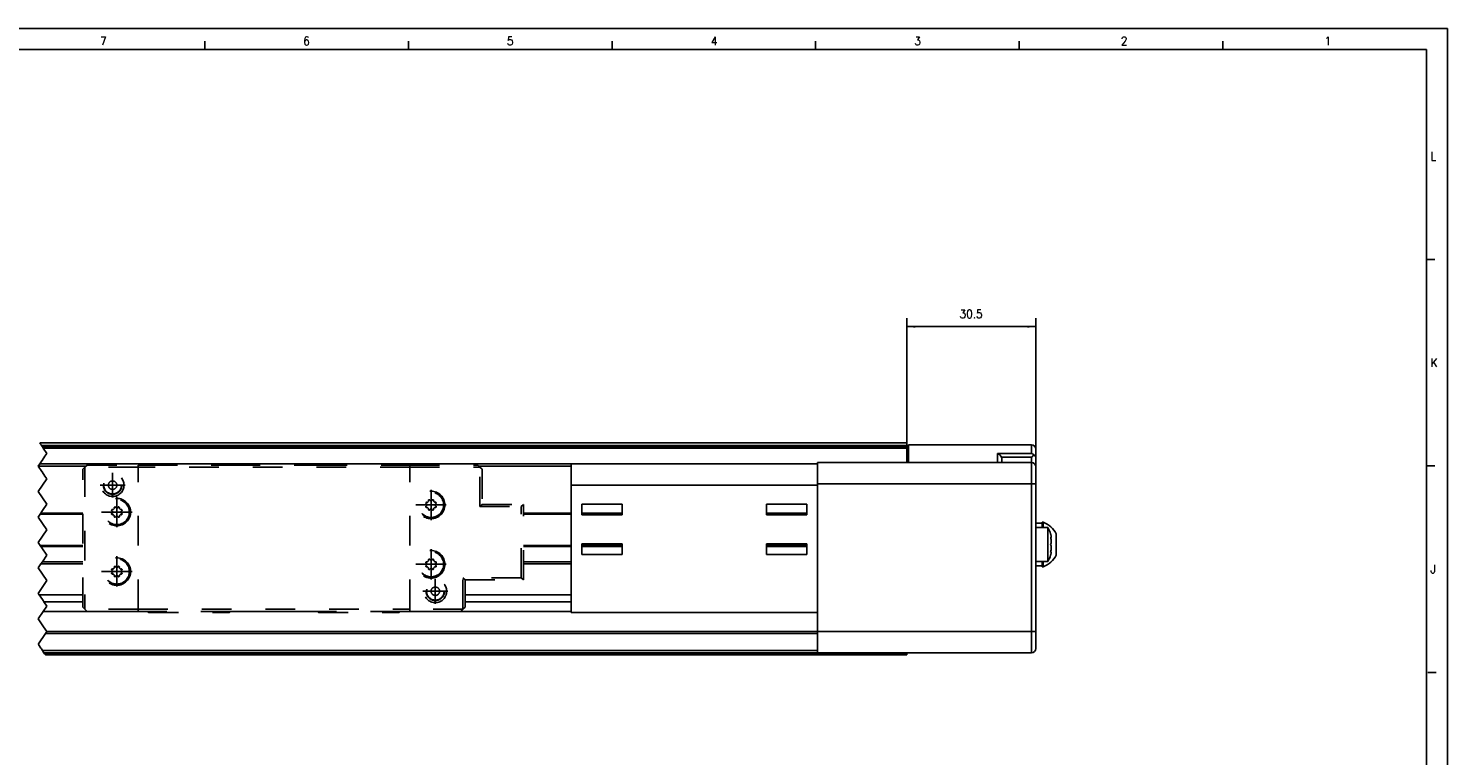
# Model space of a CAD drawing. Header units: inches. Extents: x -235 to 4216, y -109 to 485.
# Tile 19 of 31: x 271 to 605, y 313 to 485. Entities that reach past the tile are written whole.
import ezdxf

# ---------------------------------------------------------------- set-up
doc = ezdxf.new("R2010")
doc.units = ezdxf.units.IN
doc.linetypes.add('DASHED', pattern=[15, 7, -8])
doc.linetypes.add('DOT_CENTER', pattern=[14, 12, -1, 0, -1])
doc.layers.add('1', color=7, linetype='Continuous')
doc.styles.add('CONVERTER_11', font='txt.shx', dxfattribs={"width": 0.9})
doc.dimstyles.new('ME10_DIM_52', dxfattribs={"dimtxt": 2, "dimasz": 2, "dimexe": 2, "dimexo": 0, "dimgap": 2, "dimtad": 1, "dimdsep": 46, "dimtxsty": 'CONVERTER_11', "dimsah": 1, "dimcen": 0.09, "dimclrd": 2, "dimclre": 2, "dimclrt": 2, "dimadec": 0, "dimazin": 0, "dimtfac": 1, "dimtdec": 4, "dimtix": 1, "dimtmove": 0, "dimatfit": 3, "dimfxl": 1, "dimtolj": 1, "dimtzin": 0, "dimarcsym": 0})

# ---------------------------------------------------------------- blocks, each defined once
blk = doc.blocks.new('L-30_CABEZA_1__39', base_point=(283.43, 347.1))
at = {"color": 2, "linetype": 'DASHED'}
for p, q in [((283.43, 380.85), (283.93, 381.35)), ((283.93, 381.35), (284.43, 381.85)), ((296.43, 381.35), (283.93, 381.35)), ((283.93, 381.35), (283.93, 347.85)), ((284.43, 381.85), (296.43, 381.85)), ((296.43, 381.85), (298.68, 381.85)), ((296.43, 381.35), (296.43, 381.85)), ((360.43, 381.35), (296.43, 381.35)), ((296.43, 347.85), (296.43, 381.35)), ((298.93, 382.1), (298.68, 381.85)), ((298.68, 381.85), (318.18, 381.85)), ((298.93, 382.1), (305.37, 382.1)), ((305.37, 382.1), (311.49, 382.1)), ((311.49, 382.1), (317.93, 382.1)), ((318.18, 381.85), (317.93, 382.1)), ((318.18, 381.85), (338.68, 381.85)), ((338.93, 382.1), (338.68, 381.85)), ((338.68, 381.85), (358.18, 381.85)), ((338.93, 382.1), (345.37, 382.1)), ((345.37, 382.1), (351.49, 382.1)), ((351.49, 382.1), (357.93, 382.1)), ((358.18, 381.85), (357.93, 382.1)), ((358.18, 381.85), (360.43, 381.85)), ((360.43, 381.85), (376.43, 381.85)), ((360.43, 381.85), (360.43, 381.35)), ((360.43, 381.35), (376.93, 381.35)), ((360.43, 347.85), (360.43, 381.35)), ((376.43, 381.85), (376.93, 381.35)), ((376.93, 372.04), (376.93, 381.35)), ((377.43, 380.85), (376.93, 381.35)), ((283.43, 348.35), (283.43, 380.85)), ((377.43, 380.85), (377.43, 372.54)), ((290.36, 370.99), (290.27, 371.04)), ((290.41, 371.36), (290.5, 371.34)), ((290.84, 371.67), (290.82, 371.77)), ((290.84, 371.66), (290.84, 371.67)), ((291.14, 371.91), (291.19, 371.82)), ((291.66, 371.82), (291.72, 371.91)), ((292.02, 371.67), (292.01, 371.66)), ((292.04, 371.77), (292.02, 371.67)), ((292.35, 371.34), (292.45, 371.36)), ((292.58, 371.04), (292.49, 370.99)), ((364.36, 372.69), (364.27, 372.74)), ((364.27, 372.16), (364.36, 372.22)), ((364.39, 372.62), (364.39, 372.63)), ((364.39, 372.28), (364.39, 372.29)), ((364.41, 373.06), (364.5, 373.04)), ((364.5, 371.86), (364.41, 371.84)), ((364.84, 373.37), (364.81, 373.47)), ((364.81, 371.43), (364.84, 371.53)), ((364.84, 373.36), (364.84, 373.37)), ((364.84, 371.53), (364.84, 371.55)), ((365.14, 373.61), (365.19, 373.52)), ((365.19, 371.38), (365.14, 371.3)), ((365.66, 373.52), (365.71, 373.61)), ((365.71, 371.3), (365.66, 371.38)), ((366.04, 373.47), (366.01, 373.37)), ((366.01, 373.37), (366.01, 373.36)), ((366.01, 371.55), (366.01, 371.53)), ((366.01, 371.53), (366.04, 371.43)), ((366.35, 373.04), (366.44, 373.06)), ((366.44, 371.84), (366.35, 371.86)), ((366.46, 372.63), (366.46, 372.62)), ((366.46, 372.29), (366.46, 372.28)), ((366.58, 372.74), (366.49, 372.69)), ((366.49, 372.22), (366.58, 372.16)), ((377.43, 372.54), (376.93, 372.04)), ((376.93, 372.04), (386.67, 372.04)), ((377.43, 372.54), (387.17, 372.54)), ((387.17, 372.54), (386.67, 372.04)), ((386.67, 355.27), (386.67, 372.04)), ((387.17, 354.77), (387.17, 372.54)), ((290.27, 370.46), (290.36, 370.52)), ((290.39, 370.92), (290.39, 370.93)), ((290.39, 370.58), (290.39, 370.59)), ((290.5, 370.16), (290.41, 370.14)), ((290.82, 369.73), (290.84, 369.83)), ((290.84, 369.83), (290.84, 369.85)), ((291.19, 369.68), (291.14, 369.6)), ((291.72, 369.6), (291.66, 369.68)), ((292.01, 369.85), (292.02, 369.83)), ((292.02, 369.83), (292.04, 369.73)), ((292.45, 370.14), (292.35, 370.16)), ((292.46, 370.93), (292.46, 370.92)), ((292.46, 370.59), (292.46, 370.58)), ((292.49, 370.52), (292.58, 370.46)), ((290.84, 357.67), (290.81, 357.77)), ((290.84, 357.66), (290.84, 357.67)), ((291.14, 357.91), (291.19, 357.82)), ((291.66, 357.82), (291.71, 357.91)), ((292.04, 357.77), (292.01, 357.67)), ((292.01, 357.67), (292.01, 357.66)), ((364.36, 358.69), (364.27, 358.74)), ((364.27, 358.16), (364.36, 358.22)), ((364.39, 358.62), (364.39, 358.63)), ((364.39, 358.28), (364.39, 358.29)), ((364.41, 359.06), (364.5, 359.04)), ((364.5, 357.86), (364.41, 357.84)), ((364.84, 359.37), (364.81, 359.47)), ((364.84, 359.36), (364.84, 359.37)), ((365.14, 359.61), (365.19, 359.52)), ((365.66, 359.52), (365.71, 359.61)), ((366.04, 359.47), (366.01, 359.37)), ((366.01, 359.37), (366.01, 359.36)), ((366.35, 359.04), (366.44, 359.06)), ((366.44, 357.84), (366.35, 357.86)), ((366.46, 358.63), (366.46, 358.62)), ((366.46, 358.29), (366.46, 358.28)), ((366.58, 358.74), (366.49, 358.69)), ((366.49, 358.22), (366.58, 358.16)), ((290.36, 356.99), (290.27, 357.04)), ((290.27, 356.46), (290.36, 356.52)), ((290.39, 356.92), (290.39, 356.93)), ((290.39, 356.58), (290.39, 356.59)), ((290.41, 357.36), (290.5, 357.34)), ((290.5, 356.16), (290.41, 356.14)), ((290.81, 355.73), (290.84, 355.83)), ((290.84, 355.83), (290.84, 355.85)), ((291.19, 355.68), (291.14, 355.6)), ((291.71, 355.6), (291.66, 355.68)), ((292.01, 355.85), (292.01, 355.83)), ((292.01, 355.83), (292.04, 355.73)), ((292.35, 357.34), (292.44, 357.36)), ((292.44, 356.14), (292.35, 356.16)), ((292.46, 356.93), (292.46, 356.92)), ((292.46, 356.59), (292.46, 356.58)), ((292.58, 357.04), (292.49, 356.99)), ((292.49, 356.52), (292.58, 356.46)), ((364.81, 357.43), (364.84, 357.53)), ((364.84, 357.53), (364.84, 357.55)), ((365.19, 357.38), (365.14, 357.3)), ((365.71, 357.3), (365.66, 357.38)), ((366.01, 357.55), (366.01, 357.53)), ((366.01, 357.53), (366.04, 357.43)), ((386.67, 355.27), (372.93, 355.27)), ((372.93, 355.27), (373.43, 354.77)), ((372.93, 347.85), (372.93, 355.27)), ((373.43, 354.77), (387.17, 354.77)), ((373.43, 348.6), (373.43, 354.77)), ((387.17, 354.77), (386.67, 355.27)), ((283.93, 347.85), (283.43, 348.35)), ((283.93, 347.85), (284.43, 347.35)), ((296.43, 347.85), (283.93, 347.85)), ((296.43, 347.85), (360.43, 347.85)), ((296.43, 347.85), (296.43, 347.35)), ((360.43, 347.85), (360.43, 347.35)), ((372.93, 347.85), (360.43, 347.85)), ((372.93, 347.85), (372.43, 347.35)), ((372.93, 347.85), (373.43, 348.35)), ((373.43, 348.35), (373.43, 348.6)), ((284.43, 347.35), (296.43, 347.35)), ((298.68, 347.35), (296.43, 347.35)), ((298.68, 347.35), (298.93, 347.1)), ((318.18, 347.35), (298.68, 347.35)), ((298.93, 347.1), (317.93, 347.1)), ((317.93, 347.1), (318.18, 347.35)), ((338.68, 347.35), (318.18, 347.35)), ((358.18, 347.35), (338.68, 347.35)), ((338.68, 347.35), (338.93, 347.1)), ((338.93, 347.1), (357.93, 347.1)), ((358.18, 347.35), (357.93, 347.1)), ((360.43, 347.35), (358.18, 347.35)), ((372.43, 347.35), (360.43, 347.35))]:
    blk.add_line(p, q, dxfattribs=at)
for centre, radius in [((290.43, 377.1), 2.68), ((290.43, 377.1), 2.17), ((290.43, 377.1), 2.08), ((290.43, 377.1), 1), ((365.43, 372.45), 3.25), ((365.43, 372.45), 3), ((365.43, 372.45), 2.95), ((291.43, 370.75), 3.25), ((291.43, 370.75), 3), ((291.43, 370.75), 2.95), ((365.43, 358.45), 3.25), ((365.43, 358.45), 3), ((365.43, 358.45), 2.95), ((291.43, 356.75), 3.25), ((291.43, 356.75), 3), ((291.43, 356.75), 2.95), ((366.43, 352.1), 2.68), ((366.43, 352.1), 2.17), ((366.43, 352.1), 2.08), ((366.43, 352.1), 1)]:
    blk.add_circle(centre, radius, dxfattribs=at)
for centre, radius, start, end in [((290.35, 371.17), 0.15, 158.8206, 237.5), ((291.43, 370.75), 1.3, 156.1794, 158.8206), ((290.37, 371.22), 0.15, 135, 156.1794), ((290.37, 371.22), 0.15, 77.5, 135), ((290.32, 370.93), 0.07, 0, 57.5), ((290.52, 371.41), 0.07, 257.5, 324.0478), ((291.43, 370.75), 1.05, 125.9522, 144.0478), ((290.96, 371.8), 0.15, 113.8206, 192.5), ((290.77, 371.66), 0.07, 305.9522, 0), ((291.43, 370.75), 1.3, 111.1794, 113.8206), ((291.01, 371.83), 0.15, 90, 111.1794), ((291.01, 371.83), 0.15, 32.5, 90), ((291.25, 371.86), 0.07, 212.5, 279.0478), ((291.43, 370.75), 1.05, 80.9522, 99.0478), ((291.6, 371.86), 0.07, 260.9522, 327.5), ((291.84, 371.83), 0.15, 68.8206, 147.5), ((291.43, 370.75), 1.3, 66.1794, 68.8206), ((291.89, 371.8), 0.15, 45, 66.1794), ((291.89, 371.8), 0.15, 347.5, 45), ((292.08, 371.66), 0.07, 180, 234.0478), ((291.43, 370.75), 1.05, 35.9522, 54.0478), ((292.33, 371.41), 0.07, 215.9522, 282.5), ((292.48, 371.22), 0.15, 23.8206, 102.5), ((292.53, 370.93), 0.07, 122.5, 180), ((292.5, 371.17), 0.15, 302.5, 0), ((291.43, 370.75), 1.3, 21.1794, 23.8206), ((292.5, 371.17), 0.15, 0, 21.1794), ((364.35, 372.87), 0.15, 158.8206, 237.5), ((364.35, 372.04), 0.15, 122.5, 180), ((364.35, 372.04), 0.15, 180, 201.1794), ((365.43, 372.45), 1.3, 156.1794, 158.8206), ((365.43, 372.45), 1.3, 201.1794, 203.8206), ((364.37, 372.92), 0.15, 135, 156.1794), ((364.37, 371.99), 0.15, 203.8206, 282.5), ((364.37, 372.92), 0.15, 77.5, 135), ((364.32, 372.63), 0.07, 0, 57.5), ((364.32, 372.28), 0.07, 302.5, 0), ((365.43, 372.45), 1.05, 170.9522, 189.0478), ((364.52, 373.11), 0.07, 257.5, 324.0478), ((364.52, 371.8), 0.07, 35.9522, 102.5), ((365.43, 372.45), 1.05, 125.9522, 144.0478), ((365.43, 372.45), 1.05, 215.9522, 234.0478), ((364.96, 373.5), 0.15, 113.8206, 192.5), ((364.77, 373.36), 0.07, 305.9522, 0), ((364.77, 371.55), 0.07, 360, 54.0478), ((364.96, 371.4), 0.15, 167.5, 225), ((364.96, 371.4), 0.15, 225, 246.1794), ((365.43, 372.45), 1.3, 111.1794, 113.8206), ((365.43, 372.45), 1.3, 246.1794, 248.8206), ((365.01, 373.53), 0.15, 90, 111.1794), ((365.01, 371.38), 0.15, 248.8206, 327.5), ((365.01, 373.53), 0.15, 32.5, 90), ((365.25, 373.56), 0.07, 212.5, 279.0478), ((365.25, 371.35), 0.07, 80.9522, 147.5), ((365.43, 372.45), 1.05, 80.9522, 99.0478), ((365.43, 372.45), 1.05, 260.9522, 279.0478), ((365.6, 373.56), 0.07, 260.9522, 327.5), ((365.6, 371.35), 0.07, 32.5, 99.0478), ((365.84, 373.53), 0.15, 68.8206, 147.5), ((365.84, 371.38), 0.15, 212.5, 270), ((365.84, 371.38), 0.15, 270, 291.1794), ((365.43, 372.45), 1.3, 66.1794, 68.8206), ((365.43, 372.45), 1.3, 291.1794, 293.8206), ((365.89, 373.5), 0.15, 45, 66.1794), ((365.89, 371.4), 0.15, 293.8206, 12.5), ((365.89, 373.5), 0.15, 347.5, 45), ((366.08, 373.36), 0.07, 180, 234.0478), ((366.08, 371.55), 0.07, 125.9522, 180), ((365.43, 372.45), 1.05, 35.9522, 54.0478), ((365.43, 372.45), 1.05, 305.9522, 324.0478), ((366.33, 373.11), 0.07, 215.9522, 282.5), ((366.33, 371.8), 0.07, 77.5, 144.0478), ((366.48, 372.92), 0.15, 23.8206, 102.5), ((366.48, 371.99), 0.15, 257.5, 315), ((366.53, 372.63), 0.07, 122.5, 180), ((365.43, 372.45), 1.05, 350.9522, 9.0478), ((366.53, 372.28), 0.07, 180, 237.5), ((366.5, 372.87), 0.15, 302.5, 360), ((366.5, 372.04), 0.15, 338.8206, 57.5), ((366.48, 371.99), 0.15, 315, 336.1794), ((365.43, 372.45), 1.3, 21.1794, 23.8206), ((365.43, 372.45), 1.3, 336.1794, 338.8206), ((366.5, 372.87), 0.15, 360, 21.1794), ((290.35, 370.34), 0.15, 122.5, 180), ((290.35, 370.34), 0.15, 180, 201.1794), ((291.43, 370.75), 1.3, 201.1794, 203.8206), ((290.37, 370.29), 0.15, 203.8206, 282.5), ((290.32, 370.58), 0.07, 302.5, 0), ((291.43, 370.75), 1.05, 170.9522, 189.0478), ((290.52, 370.1), 0.07, 35.9522, 102.5), ((291.43, 370.75), 1.05, 215.9522, 234.0478), ((290.77, 369.85), 0.07, 360, 54.0478), ((290.96, 369.7), 0.15, 167.5, 225), ((290.96, 369.7), 0.15, 225, 246.1794), ((291.43, 370.75), 1.3, 246.1794, 248.8206), ((291.01, 369.68), 0.15, 248.8206, 327.5), ((291.25, 369.65), 0.07, 80.9522, 147.5), ((291.43, 370.75), 1.05, 260.9522, 279.0478), ((291.6, 369.65), 0.07, 32.5, 99.0478), ((291.84, 369.68), 0.15, 212.5, 270), ((291.84, 369.68), 0.15, 270, 291.1794), ((291.43, 370.75), 1.3, 291.1794, 293.8206), ((291.89, 369.7), 0.15, 293.8206, 12.5), ((292.08, 369.85), 0.07, 125.9522, 180), ((291.43, 370.75), 1.05, 305.9522, 324.0478), ((292.33, 370.1), 0.07, 77.5, 144.0478), ((292.48, 370.29), 0.15, 257.5, 315), ((291.43, 370.75), 1.05, 350.9522, 9.0478), ((292.53, 370.58), 0.07, 180, 237.5), ((292.5, 370.34), 0.15, 338.8206, 57.5), ((292.48, 370.29), 0.15, 315, 336.1794), ((291.43, 370.75), 1.3, 336.1794, 338.8206), ((290.96, 357.8), 0.15, 113.8206, 192.5), ((290.77, 357.66), 0.07, 305.9522, 0), ((291.43, 356.75), 1.3, 111.1794, 113.8206), ((291.01, 357.83), 0.15, 90, 111.1794), ((291.01, 357.83), 0.15, 32.5, 90), ((291.25, 357.86), 0.07, 212.5, 279.0478), ((291.43, 356.75), 1.05, 80.9522, 99.0478), ((291.6, 357.86), 0.07, 260.9522, 327.5), ((291.84, 357.83), 0.15, 68.8206, 147.5), ((291.43, 356.75), 1.3, 66.1794, 68.8206), ((291.89, 357.8), 0.15, 45, 66.1794), ((291.89, 357.8), 0.15, 347.5, 45), ((292.08, 357.66), 0.07, 180, 234.0478), ((364.35, 358.87), 0.15, 158.8206, 237.5), ((364.35, 358.04), 0.15, 122.5, 180), ((364.35, 358.04), 0.15, 180, 201.1794), ((365.43, 358.45), 1.3, 156.1794, 158.8206), ((365.43, 358.45), 1.3, 201.1794, 203.8206), ((364.37, 358.92), 0.15, 135, 156.1794), ((364.37, 357.99), 0.15, 203.8206, 282.5), ((364.37, 358.92), 0.15, 77.5, 135), ((364.32, 358.63), 0.07, 0, 57.5), ((364.32, 358.28), 0.07, 302.5, 0), ((365.43, 358.45), 1.05, 170.9522, 189.0478), ((364.52, 359.11), 0.07, 257.5, 324.0478), ((364.52, 357.8), 0.07, 35.9522, 102.5), ((365.43, 358.45), 1.05, 125.9522, 144.0478), ((365.43, 358.45), 1.05, 215.9522, 234.0478), ((364.96, 359.5), 0.15, 113.8206, 192.5), ((364.77, 359.36), 0.07, 305.9522, 0), ((365.43, 358.45), 1.3, 111.1794, 113.8206), ((365.01, 359.53), 0.15, 90, 111.1794), ((365.01, 359.53), 0.15, 32.5, 90), ((365.25, 359.56), 0.07, 212.5, 279.0478), ((365.43, 358.45), 1.05, 80.9522, 99.0478), ((365.6, 359.56), 0.07, 260.9522, 327.5), ((365.84, 359.53), 0.15, 68.8206, 147.5), ((365.43, 358.45), 1.3, 66.1794, 68.8206), ((365.89, 359.5), 0.15, 45, 66.1794), ((365.89, 359.5), 0.15, 347.5, 45), ((366.08, 359.36), 0.07, 180, 234.0478), ((365.43, 358.45), 1.05, 35.9522, 54.0478), ((365.43, 358.45), 1.05, 305.9522, 324.0478), ((366.33, 359.11), 0.07, 215.9522, 282.5), ((366.33, 357.8), 0.07, 77.5, 144.0478), ((366.48, 358.92), 0.15, 23.8206, 102.5), ((366.48, 357.99), 0.15, 257.5, 315), ((366.53, 358.63), 0.07, 122.5, 180), ((365.43, 358.45), 1.05, 350.9522, 9.0478), ((366.53, 358.28), 0.07, 180, 237.5), ((366.5, 358.87), 0.15, 302.5, 360), ((366.5, 358.04), 0.15, 338.8206, 57.5), ((366.48, 357.99), 0.15, 315, 336.1794), ((365.43, 358.45), 1.3, 21.1794, 23.8206), ((365.43, 358.45), 1.3, 336.1794, 338.8206), ((366.5, 358.87), 0.15, 360, 21.1794), ((290.35, 357.17), 0.15, 158.8206, 237.5), ((290.35, 356.34), 0.15, 122.5, 180), ((290.35, 356.34), 0.15, 180, 201.1794), ((291.43, 356.75), 1.3, 156.1794, 158.8206), ((291.43, 356.75), 1.3, 201.1794, 203.8206), ((290.37, 357.22), 0.15, 135, 156.1794), ((290.37, 356.29), 0.15, 203.8206, 282.5), ((290.37, 357.22), 0.15, 77.5, 135), ((290.32, 356.93), 0.07, 0, 57.5), ((290.32, 356.58), 0.07, 302.5, 0), ((291.43, 356.75), 1.05, 170.9522, 189.0478), ((290.52, 357.41), 0.07, 257.5, 324.0478), ((290.52, 356.1), 0.07, 35.9522, 102.5), ((291.43, 356.75), 1.05, 125.9522, 144.0478), ((291.43, 356.75), 1.05, 215.9522, 234.0478), ((290.77, 355.85), 0.07, 360, 54.0478), ((290.96, 355.7), 0.15, 167.5, 225), ((290.96, 355.7), 0.15, 225, 246.1794), ((291.43, 356.75), 1.3, 246.1794, 248.8206), ((291.01, 355.68), 0.15, 248.8206, 327.5), ((291.25, 355.65), 0.07, 80.9522, 147.5), ((291.43, 356.75), 1.05, 260.9522, 279.0478), ((291.6, 355.65), 0.07, 32.5, 99.0478), ((291.84, 355.68), 0.15, 212.5, 270), ((291.84, 355.68), 0.15, 270, 291.1794), ((291.43, 356.75), 1.3, 291.1794, 293.8206), ((291.89, 355.7), 0.15, 293.8206, 12.5), ((292.08, 355.85), 0.07, 125.9522, 180), ((291.43, 356.75), 1.05, 35.9522, 54.0478), ((291.43, 356.75), 1.05, 305.9522, 324.0478), ((292.33, 357.41), 0.07, 215.9522, 282.5), ((292.33, 356.1), 0.07, 77.5, 144.0478), ((292.48, 357.22), 0.15, 23.8206, 102.5), ((292.48, 356.29), 0.15, 257.5, 315), ((292.53, 356.93), 0.07, 122.5, 180), ((291.43, 356.75), 1.05, 350.9522, 9.0478), ((292.53, 356.58), 0.07, 180, 237.5), ((292.5, 357.17), 0.15, 302.5, 0), ((292.5, 356.34), 0.15, 338.8206, 57.5), ((292.48, 356.29), 0.15, 315, 336.1794), ((291.43, 356.75), 1.3, 21.1794, 23.8206), ((291.43, 356.75), 1.3, 336.1794, 338.8206), ((292.5, 357.17), 0.15, 0, 21.1794), ((364.77, 357.55), 0.07, 360, 54.0478), ((364.96, 357.4), 0.15, 167.5, 225), ((364.96, 357.4), 0.15, 225, 246.1794), ((365.43, 358.45), 1.3, 246.1794, 248.8206), ((365.01, 357.38), 0.15, 248.8206, 327.5), ((365.25, 357.35), 0.07, 80.9522, 147.5), ((365.43, 358.45), 1.05, 260.9522, 279.0478), ((365.6, 357.35), 0.07, 32.5, 99.0478), ((365.84, 357.38), 0.15, 212.5, 270), ((365.84, 357.38), 0.15, 270, 291.1794), ((365.43, 358.45), 1.3, 291.1794, 293.8206), ((365.89, 357.4), 0.15, 293.8206, 12.5), ((366.08, 357.55), 0.07, 125.9522, 180)]:
    blk.add_arc(centre, radius, start, end, dxfattribs=at)
at = {"layer": '1', "color": 2, "linetype": 'DOT_CENTER'}
for p, q in [((290.43, 380.05), (290.43, 374.16)), ((290.43, 378.2), (290.43, 376)), ((293.37, 377.1), (287.48, 377.1)), ((291.53, 377.1), (289.33, 377.1)), ((291.43, 374.33), (291.43, 367.18)), ((365.43, 376.03), (365.43, 368.88)), ((369, 372.45), (361.85, 372.45)), ((295, 370.75), (287.85, 370.75)), ((365.43, 362.03), (365.43, 354.88)), ((291.43, 360.33), (291.43, 353.18)), ((369, 358.45), (361.85, 358.45)), ((295, 356.75), (287.85, 356.75)), ((366.43, 355.05), (366.43, 349.16)), ((369.37, 352.1), (363.48, 352.1))]:
    blk.add_line(p, q, dxfattribs=at)
blk = doc.blocks.new('L-30_PERFIL__41', base_point=(-101.63, 337.1))
at = {"color": 12, "linetype": 'Continuous'}
for p, q in [((273.27, 387.09), (273.26, 387.1)), ((273.43, 386.85), (273.27, 387.09)), ((273.46, 386.8), (273.43, 386.85)), ((273.59, 386.6), (273.46, 386.8)), ((273.67, 386.48), (273.59, 386.6)), ((273.67, 386.48), (273.89, 386.16)), ((274.11, 385.83), (273.89, 386.16)), ((274.93, 384.6), (274.11, 385.83)), ((274.5, 383.95), (274.93, 384.6)), ((273.26, 382.1), (272.93, 381.6)), ((273.76, 380.35), (272.93, 381.6)), ((273.26, 382.1), (273.27, 382.12)), ((273.27, 382.12), (273.76, 382.85)), ((273.82, 382.94), (273.76, 382.85)), ((273.82, 382.94), (274.5, 383.95)), ((272.93, 375.6), (274.93, 378.6)), ((273.82, 380.27), (273.76, 380.35)), ((274.49, 379.25), (273.82, 380.27)), ((274.93, 378.6), (274.49, 379.25)), ((274.93, 372.6), (272.93, 375.6)), ((273.78, 370.88), (273.95, 371.13)), ((273.95, 371.13), (274.93, 372.6)), ((272.93, 369.6), (273.38, 370.29)), ((274.93, 366.6), (272.93, 369.6)), ((273.38, 370.29), (273.55, 370.54)), ((273.55, 370.54), (273.78, 370.88)), ((272.93, 363.6), (274.93, 366.6)), ((273.38, 362.92), (272.93, 363.6)), ((273.55, 362.67), (273.38, 362.92)), ((273.78, 362.32), (273.55, 362.67)), ((273.93, 362.09), (273.78, 362.32)), ((273.95, 362.07), (273.93, 362.09)), ((274.75, 360.87), (273.95, 362.07)), ((272.93, 357.6), (273.55, 358.54)), ((273.55, 358.54), (273.89, 359.04)), ((273.89, 359.04), (274.93, 360.6)), ((274.93, 360.6), (274.75, 360.87)), ((274.93, 354.6), (272.93, 357.6)), ((272.93, 351.6), (274.93, 354.6)), ((273.14, 351.28), (272.93, 351.6)), ((273.14, 351.28), (273.9, 350.15)), ((273.9, 350.15), (274.07, 349.88)), ((274.26, 349.61), (274.07, 349.88)), ((274.07, 347.32), (274.93, 348.6)), ((274.93, 348.6), (274.26, 349.61)), ((272.93, 345.6), (274.05, 347.29)), ((274.02, 343.96), (272.93, 345.6)), ((274.05, 347.29), (274.07, 347.32)), ((272.98, 339.67), (274.64, 342.17)), ((274.69, 342.96), (274.02, 343.96)), ((274.93, 342.6), (274.64, 342.17)), ((274.93, 342.6), (274.69, 342.96)), ((272.98, 339.67), (272.93, 339.6)), ((272.93, 339.6), (272.99, 339.51)), ((273.55, 338.67), (272.99, 339.51)), ((273.66, 338.51), (273.55, 338.67)), ((273.93, 338.1), (273.66, 338.51)), ((273.93, 338.1), (274.09, 337.85)), ((274.09, 337.85), (274.26, 337.6)), ((274.43, 337.35), (274.26, 337.6)), ((274.43, 337.35), (274.59, 337.1))]:
    blk.add_line(p, q, dxfattribs=at)
at = {"color": 7, "linetype": 'Continuous'}
for p, q in [((477.43, 387.1), (273.26, 387.1)), ((273.27, 387.09), (477.43, 387.09)), ((477.43, 386.48), (273.67, 386.48)), ((273.89, 386.16), (477.43, 386.16)), ((477.43, 385.83), (274.11, 385.83)), ((477.43, 387.1), (477.43, 387.09)), ((477.43, 387.09), (477.43, 386.48)), ((477.43, 386.48), (477.43, 386.16)), ((477.43, 386.16), (477.43, 386.11)), ((477.83, 386.11), (477.43, 386.11)), ((477.43, 386.11), (477.43, 385.83)), ((477.43, 385.83), (477.43, 382.41)), ((477.83, 386.11), (477.83, 386.61)), ((506.83, 386.61), (477.83, 386.61)), ((477.83, 382.41), (477.83, 386.11)), ((498.83, 382.41), (498.83, 384.6)), ((498.83, 384.6), (506.83, 384.6)), ((506.83, 384.6), (506.83, 386.61)), ((507.83, 383.67), (507.83, 385.61)), ((272.93, 381.6), (284.18, 381.6)), ((273.26, 382.1), (298.93, 382.1)), ((456.43, 382.12), (273.27, 382.12)), ((357.93, 382.1), (398.43, 382.1)), ((376.68, 381.6), (398.43, 381.6)), ((398.43, 382.1), (398.43, 381.6)), ((398.43, 382.1), (456.43, 382.1)), ((398.43, 381.6), (398.43, 377.1)), ((456.43, 382.41), (456.43, 382.1)), ((477.83, 382.41), (456.43, 382.41)), ((456.43, 382.1), (456.43, 377.41)), ((498.83, 382.41), (477.83, 382.41)), ((506.83, 382.41), (498.83, 382.41)), ((499.76, 383.67), (506.83, 383.67)), ((499.83, 382.41), (499.83, 383.28)), ((506.83, 383.67), (506.83, 382.41)), ((506.83, 382.41), (506.83, 377.41)), ((507.83, 383.67), (507.83, 381.41)), ((507.83, 381.41), (507.83, 377.41)), ((398.43, 377.1), (456.43, 377.1)), ((398.43, 377.1), (398.43, 370.54)), ((456.43, 377.41), (456.43, 377.1)), ((506.83, 377.41), (456.43, 377.41)), ((456.43, 377.1), (456.43, 347.1)), ((506.83, 377.41), (507.83, 377.41)), ((506.83, 377.41), (506.83, 342.61)), ((507.83, 377.41), (507.83, 368.11)), ((410.43, 372.6), (400.93, 372.6)), ((400.93, 372.6), (400.93, 370.54)), ((410.43, 372.6), (410.43, 370.1)), ((453.93, 372.6), (444.43, 372.6)), ((444.43, 372.6), (444.43, 370.1)), ((453.93, 370.54), (453.93, 372.6)), ((273.38, 370.29), (283.43, 370.29)), ((283.43, 370.54), (273.55, 370.54)), ((398.43, 370.54), (387.17, 370.54)), ((387.17, 370.29), (398.43, 370.29)), ((398.43, 370.54), (398.43, 362.67)), ((400.93, 370.1), (400.93, 370.54)), ((410.43, 370.54), (400.93, 370.54)), ((400.93, 370.29), (410.43, 370.29)), ((400.93, 370.1), (410.43, 370.1)), ((453.93, 370.54), (444.43, 370.54)), ((444.43, 370.29), (453.93, 370.29)), ((444.43, 370.1), (453.93, 370.1)), ((453.93, 370.1), (453.93, 370.54)), ((509.33, 368.11), (507.83, 368.11)), ((507.83, 368.11), (507.83, 367.11)), ((509.33, 368.36), (509.58, 368.36)), ((509.33, 368.11), (509.33, 368.36)), ((509.33, 367.11), (509.33, 368.11)), ((509.58, 367.11), (509.58, 368.36)), ((510.66, 367.11), (507.83, 367.11)), ((507.83, 367.11), (507.83, 359.11)), ((510.66, 359.11), (510.66, 367.11)), ((511.35, 364.81), (511.43, 364.8)), ((512.63, 360.61), (512.63, 365.61)), ((273.38, 362.92), (283.43, 362.92)), ((273.55, 362.67), (283.43, 362.67)), ((387.17, 362.92), (398.43, 362.92)), ((387.17, 362.67), (398.43, 362.67)), ((398.43, 362.67), (398.43, 359.04)), ((400.93, 363.3), (400.93, 362.67)), ((402.93, 363.3), (400.93, 363.3)), ((400.93, 362.92), (410.43, 362.92)), ((400.93, 362.67), (410.43, 362.67)), ((400.93, 362.67), (400.93, 360.8)), ((410.43, 363.3), (402.93, 363.3)), ((402.93, 363.3), (402.93, 362.92)), ((410.43, 360.8), (410.43, 363.3)), ((444.43, 363.3), (444.43, 360.8)), ((451.93, 363.3), (444.43, 363.3)), ((444.43, 362.92), (453.93, 362.92)), ((444.43, 362.67), (453.93, 362.67)), ((451.93, 362.92), (451.93, 363.3)), ((453.93, 363.3), (451.93, 363.3)), ((453.93, 362.67), (453.93, 363.3)), ((453.93, 360.8), (453.93, 362.67)), ((511.35, 361.41), (511.43, 361.41)), ((273.55, 358.54), (283.43, 358.54)), ((283.43, 359.04), (273.89, 359.04)), ((398.43, 359.04), (387.17, 359.04)), ((387.17, 358.54), (398.43, 358.54)), ((398.43, 359.04), (398.43, 347.1)), ((400.93, 360.8), (410.43, 360.8)), ((444.43, 360.8), (453.93, 360.8)), ((507.83, 359.11), (507.83, 358.11)), ((510.66, 359.11), (507.83, 359.11)), ((509.33, 358.11), (507.83, 358.11)), ((507.83, 358.11), (507.83, 342.61)), ((509.33, 358.11), (509.33, 359.11)), ((509.33, 357.86), (509.33, 358.11)), ((509.33, 357.86), (509.58, 357.86)), ((509.58, 357.86), (509.58, 359.11)), ((283.43, 351.28), (273.14, 351.28)), ((398.43, 351.28), (373.43, 351.28)), ((274.26, 349.61), (283.43, 349.61)), ((373.43, 349.61), (398.43, 349.61)), ((274.05, 347.29), (298.74, 347.29)), ((298.71, 347.32), (274.07, 347.32)), ((358.11, 347.29), (398.43, 347.29)), ((398.43, 347.31), (358.13, 347.31)), ((398.43, 347.32), (358.15, 347.32)), ((456.43, 347.1), (398.43, 347.1)), ((456.43, 347.1), (456.43, 342.61)), ((456.43, 342.17), (274.64, 342.17)), ((274.93, 342.6), (456.43, 342.61)), ((456.43, 342.61), (456.43, 337.61)), ((456.43, 342.61), (477.03, 342.61)), ((506.83, 342.61), (477.03, 342.61)), ((506.83, 342.61), (506.83, 338.61)), ((507.83, 342.61), (507.83, 338.61)), ((456.43, 338.1), (273.93, 338.1)), ((274.26, 337.6), (350.78, 337.6)), ((350.78, 337.6), (353.93, 337.6)), ((353.93, 337.6), (357.08, 337.6)), ((357.08, 337.6), (388.05, 337.6)), ((388.05, 337.6), (390.93, 337.6)), ((390.93, 337.6), (393.8, 337.6)), ((393.8, 337.6), (394.73, 337.6)), ((394.73, 337.6), (402.73, 337.6)), ((402.73, 337.6), (454.73, 337.6)), ((454.73, 337.6), (456.43, 337.61)), ((456.43, 337.61), (477.43, 337.6)), ((498.83, 337.61), (477.43, 337.6)), ((477.43, 337.6), (477.43, 337.35)), ((498.83, 337.61), (506.83, 337.61)), ((477.43, 337.35), (274.43, 337.35)), ((274.59, 337.1), (343.73, 337.1)), ((343.73, 337.1), (348.73, 337.1)), ((348.73, 337.1), (394.73, 337.1)), ((394.73, 337.1), (402.73, 337.1)), ((402.73, 337.1), (457.95, 337.1)), ((457.95, 337.1), (477.43, 337.1)), ((477.43, 337.1), (477.43, 337.35))]:
    blk.add_line(p, q, dxfattribs=at)
at = {"color": 2, "linetype": 'DASHED'}
for p, q in [((298.93, 382.1), (305.37, 382.1)), ((305.37, 382.1), (311.49, 382.1)), ((311.49, 382.1), (317.93, 382.1)), ((317.93, 382.1), (338.93, 382.1)), ((338.93, 382.1), (345.37, 382.1)), ((345.37, 382.1), (351.49, 382.1)), ((351.49, 382.1), (357.93, 382.1)), ((318.11, 347.29), (325.18, 347.29)), ((325.18, 347.32), (318.15, 347.32)), ((338.71, 347.32), (325.18, 347.32)), ((325.18, 347.3), (325.18, 347.32)), ((338.73, 347.31), (325.18, 347.3)), ((325.18, 347.3), (325.18, 347.29)), ((325.18, 347.29), (338.74, 347.29))]:
    blk.add_line(p, q, dxfattribs=at)
at = {"color": 7, "linetype": 'Continuous'}
for centre, radius, start, end in [((498.3, 383.14), 1.55, 19.9229, 70.0771), ((506.83, 385.61), 1, 360, 90), ((506.28, 383.15), 1.55, 44.407, 69.4869), ((498.69, 383.28), 1.14, 359.9562, 19.8791), ((506.83, 381.41), 1, 0, 90), ((507.61, 363.11), 5.61, 26.4789, 69.443), ((503.73, 363.11), 8, 18.21, 30), ((507.61, 363.11), 5.61, 290.557, 333.5211), ((503.73, 363.11), 8, 330, 341.79), ((506.83, 338.61), 1, 270, 360)]:
    blk.add_arc(centre, radius, start, end, dxfattribs=at)
for points, knots in [([(506.83, 383.67), (506.92, 383.76), (507.11, 383.95), (507.3, 384.14), (507.39, 384.23)], [0, 0, 0, 0, 0.4092138, 0.7984696, 0.7984696, 0.7984696, 0.7984696]), ([(507.39, 384.23), (507.52, 384.16), (507.75, 384.03), (507.8, 383.78), (507.83, 383.67)], [0, 0, 0, 0, 0.4154941, 0.743563, 0.743563, 0.743563, 0.743563]), ([(511.43, 364.8), (511.45, 364.81), (511.49, 364.84), (511.48, 364.95), (511.47, 365.11), (511.41, 365.34), (511.36, 365.51), (511.33, 365.61)], [0, 0, 0, 0, 0.0491061, 0.1355308, 0.3017535, 0.5380953, 0.8393761, 0.8393761, 0.8393761, 0.8393761]), ([(511.35, 364.81), (511.34, 364.82), (511.34, 364.84), (511.33, 364.86), (511.33, 364.87)], [0, 0, 0, 0, 0.03467444, 0.06933502, 0.06933502, 0.06933502, 0.06933502]), ([(511.33, 364.87), (511.35, 364.85), (511.38, 364.82), (511.42, 364.81), (511.43, 364.8)], [0, 0, 0, 0, 0.0892346, 0.1292839, 0.1292839, 0.1292839, 0.1292839]), ([(511.33, 363.11), (511.37, 363.21), (511.47, 363.45), (511.49, 363.87), (511.46, 364.33), (511.39, 364.65), (511.35, 364.81)], [0, 0, 0, 0, 0.341208, 0.774439, 1.240219, 1.735432, 1.735432, 1.735432, 1.735432]), ([(511.33, 361.34), (511.37, 361.51), (511.46, 361.84), (511.49, 362.33), (511.47, 362.76), (511.37, 363), (511.33, 363.11)], [0, 0, 0, 0, 0.530838, 1.030441, 1.463504, 1.804594, 1.804594, 1.804594, 1.804594]), ([(511.33, 360.61), (511.36, 360.7), (511.41, 360.87), (511.47, 361.1), (511.48, 361.26), (511.49, 361.37), (511.45, 361.4), (511.43, 361.41)], [0, 0, 0, 0, 0.3013628, 0.5377453, 0.703964, 0.7903044, 0.8393832, 0.8393832, 0.8393832, 0.8393832]), ([(511.43, 361.41), (511.42, 361.41), (511.38, 361.39), (511.35, 361.36), (511.33, 361.34)], [0, 0, 0, 0, 0.040054, 0.1292924, 0.1292924, 0.1292924, 0.1292924]), ([(506.83, 342.61), (506.89, 342.61), (507.01, 342.61), (507.2, 342.61), (507.37, 342.61), (507.52, 342.61), (507.65, 342.61), (507.74, 342.61), (507.79, 342.61), (507.82, 342.61), (507.83, 342.61)], [0, 0, 0, 0, 0.187366, 0.368095, 0.549009, 0.707107, 0.835816, 0.929788, 0.964894, 1, 1, 1, 1]), ([(506.83, 337.61), (506.83, 337.61), (506.83, 337.61), (506.83, 337.62), (506.83, 337.64), (506.83, 337.68), (506.83, 337.75), (506.83, 337.85), (506.83, 337.99), (506.83, 338.17), (506.83, 338.38), (506.83, 338.53), (506.83, 338.61)], [0, 0, 0, 0, 0.001623, 0.012981, 0.027193, 0.055964, 0.130045, 0.236761, 0.377127, 0.551484, 0.759487, 1, 1, 1, 1])]:
    blk.add_open_spline(points, degree=3, knots=knots, dxfattribs=at)
blk = doc.blocks.new('L-30__42', base_point=(-101.63, 337.1))
for name, p in [('L-30_PERFIL__41', (-101.63, 337.1)), ('L-30_CABEZA_1__39', (283.43, 347.1))]:
    blk.add_blockref(name, p)
blk = doc.blocks.new('*D97')
at = {"layer": '1', "color": 2, "linetype": 'Continuous'}
for p, q in [((477.43, 387.1), (477.43, 416.47)), ((507.83, 414.47), (477.43, 414.47)), ((507.83, 385.61), (507.83, 416.47))]:
    blk.add_line(p, q, dxfattribs=at)
at = {"layer": '1', "color": 2}
for points in [[(479.43, 414.74), (479.43, 414.21), (477.43, 414.47)], [(505.83, 414.21), (505.83, 414.74), (507.83, 414.47)]]:
    blk.add_solid(points, dxfattribs=at)
at = {"layer": '1', "color": 2, "insert": (489.9, 416.47), "char_height": 2, "attachment_point": 7, "rotation": 0.0001, "line_spacing_factor": 0.60024, "style": 'CONVERTER_11'}
blk.add_mtext('30.5', dxfattribs=at)
blk = doc.blocks.new('Marco_a1', base_point=(184.81, 187.78))
at = {"layer": '1', "color": 2, "linetype": 'Continuous'}
for p, q in [((604.81, 484.78), (-235.19, 484.78)), ((604.81, -109.22), (604.81, 484.78)), ((312.17, 481.78), (312.17, 479.78)), ((360.11, 481.78), (360.11, 479.78)), ((408.05, 481.78), (408.05, 479.78)), ((455.99, 481.78), (455.99, 479.78)), ((503.93, 481.78), (503.93, 479.78)), ((551.87, 481.78), (551.87, 479.78)), ((601.81, 430.31), (599.81, 430.31)), ((601.81, 381.65), (599.81, 381.65)), ((602.13, 332.98), (600.13, 332.98))]:
    blk.add_line(p, q, dxfattribs=at)
at = {"layer": '1', "color": 7, "linetype": 'Continuous'}
for p, q in [((599.81, 479.78), (-215.19, 479.78)), ((599.81, -104.22), (599.81, 479.78))]:
    blk.add_line(p, q, dxfattribs=at)
at = {"layer": '1', "color": 2, "char_height": 2, "attachment_point": 4, "line_spacing_factor": 1.20048, "style": 'CONVERTER_11'}
for s, insert in [('7', (287.47, 481.8)), ('6', (335.32, 481.8)), ('5', (383.3, 481.8)), ('4', (431.31, 481.8)), ('3', (479.24, 481.8)), ('2', (527.9, 481.8)), ('1', (575.84, 481.8)), ('L', (600.81, 454.65)), ('K', (600.81, 405.98)), ('J', (600.81, 357.31))]:
    blk.add_mtext(s, dxfattribs=dict(at, insert=insert))
blk = doc.blocks.new('Top', base_point=(184.81, 187.78))
blk.add_blockref('Marco_a1', (184.81, 187.78))
blk = doc.blocks.new('_dummy_frame__45', base_point=(-235.19, -174.57))
blk.add_blockref('Top', (184.81, 187.78))
blk = doc.blocks.new('_dummy_frame__46', base_point=(-346.5, -309.51))
at = {"layer": '1'}
blk.add_blockref('_dummy_frame__45', (-235.19, -174.57), dxfattribs=at)
blk = doc.blocks.new('E', base_point=(273, 362.101))
blk.add_blockref('L-30__42', (-101.634, 337.1))
at = {"layer": '1'}
dim = blk.add_linear_dim(base=(507.827, 414.473), p1=(477.427, 387.103), p2=(507.827, 385.607), text='30.5', dimstyle='ME10_DIM_52', dxfattribs=at)
dim.commit()
dim.dimension.update_dxf_attribs({"geometry": '*D97', "text_midpoint": (492.627, 417.473), "text_rotation": 0.00014})

msp = doc.modelspace()

# ---------------------------------------------------------------- block references
msp.add_blockref('E', (273, 362.1))
at = {"layer": '1'}
msp.add_blockref('_dummy_frame__46', (-346.5, -309.51), dxfattribs=at)

doc.saveas('drawing.dxf')
